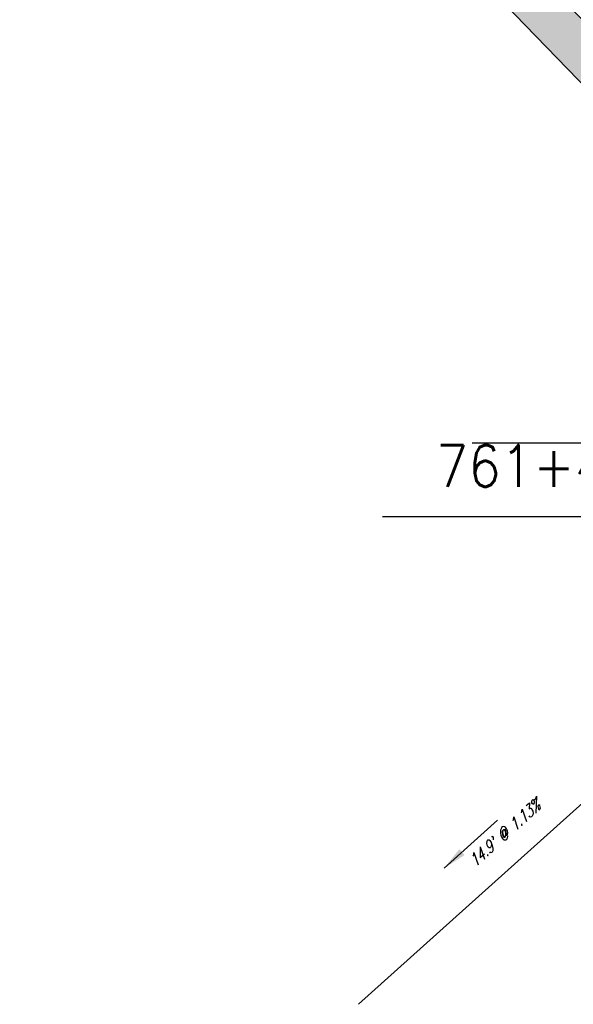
# Model space of a CAD drawing. Extents: x 167754 to 212748, y 396132 to 454338.
# Tile 123 of 150: x 167808 to 167827, y 435573 to 435606. Entities that reach past the tile are written whole.
import ezdxf
from ezdxf.enums import TextEntityAlignment as Align

# ---------------------------------------------------------------- set-up
doc = ezdxf.new("R2010")
doc.units = 0
doc.header["$MEASUREMENT"] = 0
doc.layers.add('0_3DP_MAT', color=181, linetype='CONTINUOUS', plot=False)
doc.layers.add('0_EX. 3DP', color=31, linetype='CONTINUOUS', plot=False)
doc.layers.add('PM_P_CROSSWALK', color=7, linetype='CONTINUOUS')
doc.layers.add('SC_SCRATCH-6', color=6, linetype='CONTINUOUS')
doc.styles.add('romans', font='romans.shx', dxfattribs={"width": 0.75, "oblique": 22.5})
doc.styles.get("Standard").update_dxf_attribs({"font": 'romans.shx', "width": 0.9})
doc.dimstyles.new('4P', dxfattribs={"dimscale": 4, "dimtxt": 0.14, "dimasz": 0.14, "dimexe": 0.05, "dimexo": 0.05, "dimgap": 0.05, "dimtad": 1, "dimzin": 0, "dimdsep": 46, "dimtxsty": 'romans', "dimcen": 0, "dimdle": 0.1, "dimclrd": 1, "dimclre": 1, "dimclrt": 7, "dimaunit": 1, "dimadec": 4, "dimazin": 0, "dimtfac": 1, "dimtmove": 0, "dimatfit": 2, "dimfxl": 1, "dimtvp": 1, "dimtolj": 1, "dimtzin": 0, "dimarcsym": 0})

msp = doc.modelspace()

# ---------------------------------------------------------------- hatches: boundary and pattern name
at = {"layer": 'PM_P_CROSSWALK', "transparency": 33554495}
h = msp.add_hatch(color=256, dxfattribs=at)
h.dxf.hatch_style = 1
h.paths.add_polyline_path([(167808.155, 435623.413), (167839.543, 435591.04), (167840.734, 435591.969), (167809.287, 435624.4)])

# ---------------------------------------------------------------- linework, layer by layer
at = {"layer": '0_EX. 3DP'}
msp.add_polyline3d([(167819.499, 435573.182, 1188.239), (167830.606, 435583.15, 1188.407), (167838.883, 435590.525, 1188.577), (167840.658, 435591.904, 1188.622), (167849.736, 435599.636, 1188.784), (167852.644, 435601.795, 1188.938), (167855.058, 435602.763, 1188.977)], dxfattribs=at)
at = {"layer": 'PM_P_CROSSWALK'}
msp.add_lwpolyline([(167808.155, 435623.413), (167839.543, 435591.04), (167840.734, 435591.969), (167809.287, 435624.4), (167808.155, 435623.413)], dxfattribs=at)

# ---------------------------------------------------------------- texts
at = {"layer": '0_3DP_MAT', "style": 'romans', "oblique": 22.5, "width": 0.75}
msp.add_text("14.9' @ 1.13%", height=0.4, rotation=41.9065, dxfattribs=at).set_placement((167824.518, 435578.761), align=Align.CENTER)
at = {"layer": 'SC_SCRATCH-6', "width": 0.9}
msp.add_text('761+47.47 L8.17', height=1.4, dxfattribs=at).set_placement((167837.165, 435591.202), align=Align.MIDDLE_RIGHT)

# ---------------------------------------------------------------- leaders
at = {"layer": '0_3DP_MAT'}
msp.add_leader([(167822.369, 435577.741), (167824.155, 435579.344)], dimstyle='4P', override={"dimscale": 20, "dimtxt": 0.12, "dimasz": 0.04, "dimdec": 2}, dxfattribs=at)
at = {"layer": 'SC_SCRATCH-6', "has_arrowhead": 0}
for points in [[(167840.734, 435591.969), (167840.724, 435591.969), (167823.304, 435591.969)], [(167837.735, 435589.502), (167837.725, 435589.502), (167820.305, 435589.502)]]:
    msp.add_leader(points, dimstyle='4P', override={"dimscale": 20, "dimasz": 0.1}, dxfattribs=at)

doc.saveas('drawing.dxf')
